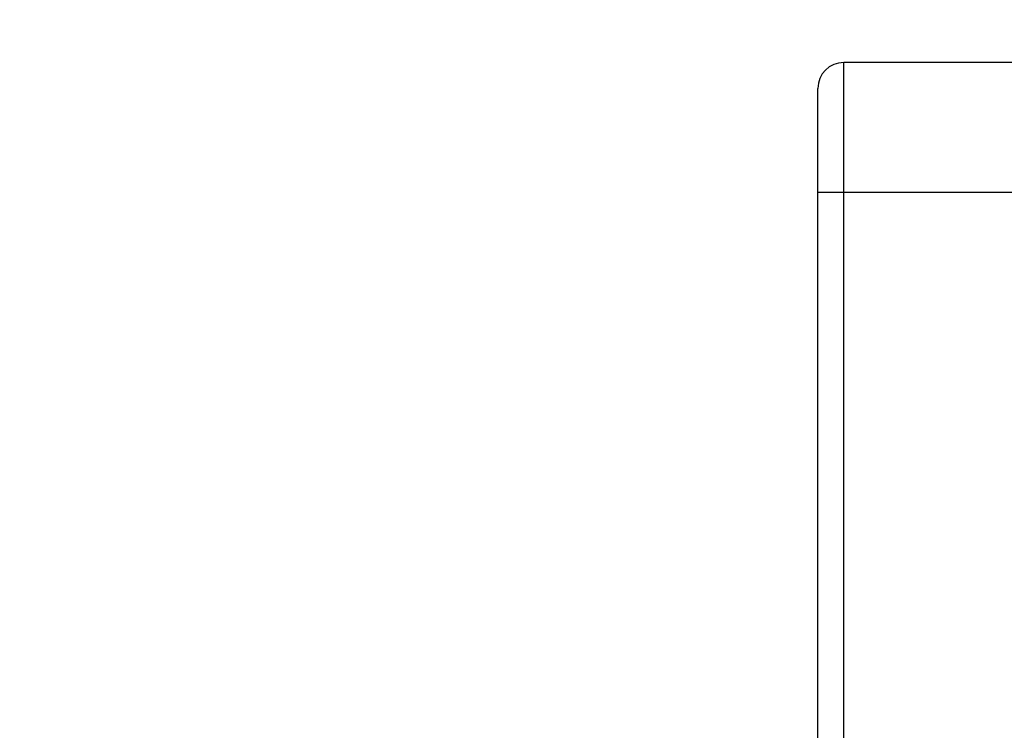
# Model space of a CAD drawing. Header units: millimetres. Extents: x 976 to 5968, y -70 to 3420.
# Tile 11 of 20: x 4546 to 4584, y 1732 to 1759. Entities that reach past the tile are written whole.
import ezdxf

# ---------------------------------------------------------------- set-up
doc = ezdxf.new("R2010")
doc.units = ezdxf.units.MM
doc.layers.add('M1001201_HOLDER_M_PBL27', color=7, linetype='Continuous')

msp = doc.modelspace()

# ---------------------------------------------------------------- linework, layer by layer
at = {"color": 252, "ltscale": 1000, "true_color": 0x939598}
for radius, start, end in [(900, 96.37937, 263.62063), (800, 97.180756, 262.819244), (700, 98.213211, 261.786789), (600, 99.594068, 260.405932)]:
    msp.add_arc((4708.953, 1820.097), radius, start, end, dxfattribs=at)
at = {"layer": 'M1001201_HOLDER_M_PBL27', "color": 3}
for p, q in [((4644.153, 1757.597), (4577.453, 1757.597)), ((4577.453, 1685.097), (4577.453, 1757.597)), ((4576.453, 1686.097), (4576.453, 1756.597)), ((4576.453, 1752.597), (4644.153, 1752.597))]:
    msp.add_line(p, q, dxfattribs=at)
msp.add_arc((4577.453, 1756.597), 1, 90, 180, dxfattribs=at)

doc.saveas('drawing.dxf')
